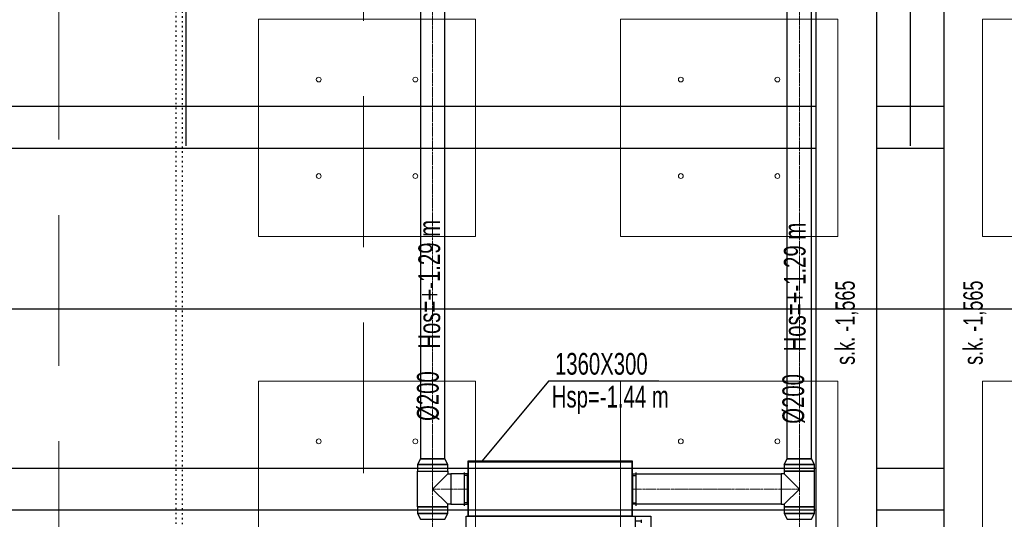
# Model space of a CAD drawing. Header units: centimetres. Extents: x -228435 to 46820, y -89367 to 152985.
# Tile 52 of 252: x -53918 to -45760, y 45253 to 49397. Entities that reach past the tile are written whole.
import ezdxf

# ---------------------------------------------------------------- set-up
doc = ezdxf.new("R2010")
doc.units = ezdxf.units.CM
doc.header["$LTSCALE"] = 50
doc.header["$PDMODE"] = 35
doc.header["$PDSIZE"] = 0.1
for name, pattern in [('Balustrady$0$DASHED', [0.75, 0.5, -0.25]), ('CADVENT_CENTERLINE', [9.9, 7.4, -1, 0.5, -1]), ('CADVENT_HIDDEN', [0.8, 0.25, -0.55]), ('Kondygnacja  -0_5$0$HIDDEN', [9.525, 6.35, -3.175]), ('Kondygnacja  -0_5$0$HIDDEN2', [4.7625, 3.175, -1.5875]), ('Osie rzutów$0$DASHDOT2', [12.7, 6.35, -3.175, 0, -3.175])]:
    doc.linetypes.add(name, pattern=pattern)
doc.layers.get('0').update_dxf_attribs({"color": 8})
doc.layers.get('DEFPOINTS').update_dxf_attribs({"color": 8})
for name, color, linetype in [('01-103-Went PP_poziom-0_5$0$L_Nawiew', 3, 'Continuous'), ('ARCH_WIDOK_KONSTRUKCJA', 8, 'Continuous'), ('bgde-nawiewEXP', 1, 'Continuous'), ('bgde-nawiewHIDDEN', 1, 'Continuous'), ('bgde-tekst', 7, 'Continuous'), ('bgde-wywiewSOL', 5, 'Continuous'), ('Kondygnacja  -0_5$0$ARCH_KONSTR_POWYŻEJ RZUTU', 8, 'Kondygnacja  -0_5$0$HIDDEN'), ('Kondygnacja  -0_5$0$ARCH_KONSTR_POWYŻEJ RZUTU_IST', 8, 'Kondygnacja  -0_5$0$HIDDEN2'), ('Osie rzutów$0$ARCH_INFO_OSIE_IST', 8, 'Osie rzutów$0$DASHDOT2'), ('Osie rzutów$0$ARCH_INFO_OSIE_OPISY_IST', 8, 'Continuous')]:
    doc.layers.add(name, color=color, linetype=linetype)
for name, color, linetype, lineweight in [('bgde-nawiewCEN', 7, 'Continuous', 13), ('Kondygnacja  -0_5$0$ARCH_INFO_WYMIARY', 8, 'Continuous', 9), ('SU Lampy kwadratowe  -05$0$ARCH_SUFITY_PODWIESZANE', 8, 'Continuous', 9)]:
    doc.layers.add(name, color=color, linetype=linetype, lineweight=lineweight)
doc.styles.add('Kondygnacja  -0_5$0$BIKTS', font='bikromsw.shx', dxfattribs={"width": 0.8})
doc.styles.add('Kondygnacja  -0_5$0$Romans', font='Romans.shx', dxfattribs={"width": 0.7})
doc.dimstyles.new('Kondygnacja  -0_5$0$Wymiary 1-100', dxfattribs={"dimtxt": 12, "dimasz": 10, "dimexe": 5, "dimexo": 0, "dimgap": 4, "dimtad": 1, "dimrnd": 0.5, "dimzin": 12, "dimdsep": 46, "dimtxsty": 'Kondygnacja  -0_5$0$Romans', "dimblk": 'Kondygnacja  -0_5$0$_Oblique', "dimcen": 10, "dimdle": 10, "dimclrt": 55, "dimazin": 0, "dimtfac": 1, "dimtmove": 1, "dimatfit": 3, "dimfxl": 0, "dimtolj": 1, "dimtzin": 0, "dimarcsym": 0})

# ---------------------------------------------------------------- blocks, each defined once
blk = doc.blocks.new('Osie rzutów')
at = {"layer": 'Osie rzutów$0$ARCH_INFO_OSIE_IST', "ltscale": 10}
for p, q in [((6860, 12510), (6860, 4623.26)), ((7460, 12510), (7460, 4623.26)), ((4436.04, 9200), (15156.54, 9200))]:
    blk.add_line(p, q, dxfattribs=at)
blk = doc.blocks.new('SU Lampy kwadratowe  -05$0$moduł sufitu')
at = {"layer": 'SU Lampy kwadratowe  -05$0$ARCH_SUFITY_PODWIESZANE'}
for points in [[(60, -60), (240, -60), (240, -240), (60, -240)], [(360, -60), (540, -60), (540, -240), (360, -240)], [(60, -360), (240, -360), (240, -540), (60, -540)], [(360, -360), (540, -360), (540, -540), (360, -540)]]:
    blk.add_lwpolyline(points, close=True, dxfattribs=at)
for centre in [(110, -110), (190, -110), (410, -110), (490, -110), (110, -190), (190, -190), (410, -190), (490, -190), (110, -410), (190, -410), (410, -410), (490, -410), (110, -490), (190, -490), (410, -490), (490, -490)]:
    blk.add_circle(centre, 2, dxfattribs=at)
blk = doc.blocks.new('SU Lampy kwadratowe  -05')
at = {"layer": 'SU Lampy kwadratowe  -05$0$ARCH_SUFITY_PODWIESZANE'}
for p in [(6860, 9800), (7460, 9800), (6860, 9200), (7460, 9200)]:
    blk.add_blockref('SU Lampy kwadratowe  -05$0$moduł sufitu', p, dxfattribs=at)
blk = doc.blocks.new('Kondygnacja  -0_5$0$_Oblique')
at = {"color": 0, "linetype": 'ByBlock', "lineweight": -2}
blk.add_line((-0.5, -0.5), (0.5, 0.5), dxfattribs=at)
blk = doc.blocks.new('*D148')
at = {"layer": 'DEFPOINTS', "color": 0}
for p in [(-59190, 47690), (5862.4, 47690), (6190, 43700)]:
    blk.add_point(p, dxfattribs=at)
at = {"layer": 'Kondygnacja  -0_5$0$ARCH_INFO_WYMIARY', "color": 0, "lineweight": -2}
for p, q in [((5854.4, 47690), (5867.4, 47690)), ((5862.4, 43690), (5862.4, 47700)), ((5870.4, 43700), (5857.4, 43700))]:
    blk.add_line(p, q, dxfattribs=at)
at = {"layer": 'Kondygnacja  -0_5$0$ARCH_INFO_WYMIARY', "color": 0, "lineweight": -2, "xscale": 10, "yscale": 10, "zscale": 10}
for p, rotation in [((5862.4, 47690), 90), ((5862.4, 43700), 270)]:
    blk.add_blockref('Kondygnacja  -0_5$0$_Oblique', p, dxfattribs=dict(at, rotation=rotation))
at = {"layer": 'Kondygnacja  -0_5$0$ARCH_INFO_WYMIARY', "color": 55, "insert": (5852.4, 45695), "char_height": 12, "attachment_point": 5, "rotation": 90, "style": 'Kondygnacja  -0_5$0$Romans'}
blk.add_mtext('\\A1;3990', dxfattribs=at)
blk = doc.blocks.new('Kondygnacja  -0_5$0$konstrukcja istniejąca -0.5')
at = {"layer": 'Kondygnacja  -0_5$0$ARCH_KONSTR_POWYŻEJ RZUTU_IST', "ltscale": 10}
blk.add_line((7432, 9775), (7432, 8625), dxfattribs=at)
for points in [[(7382, 8625), (7382, 9775)], [(7488, 9775), (7488, 8625)], [(7382, 9332.89), (6338.46, 9332.89), (6338.46, 9367.89), (7382, 9367.89)], [(7432, 9367.89), (7488, 9367.89)], [(7488, 9332.89), (7432, 9332.89)], [(7382, 9032.89), (6338.46, 9032.89), (6338.46, 9067.89), (7382, 9067.89)], [(7432, 9067.89), (7488, 9067.89)], [(7488, 9032.89), (7432, 9032.89)]]:
    blk.add_lwpolyline(points, dxfattribs=at)
at = {"layer": 'Kondygnacja  -0_5$0$ARCH_KONSTR_POWYŻEJ RZUTU_IST', "style": 'Kondygnacja  -0_5$0$BIKTS', "width": 0.7}
for p in [(7414.08, 9153.39), (7520.08, 9153.39)]:
    blk.add_text('s.k. -1,565', height=16, rotation=90, dxfattribs=at).set_placement(p)
blk = doc.blocks.new('*a387')
at = {"layer": 'bgde-tekst'}
blk.add_line((0, 0), (911, 0), dxfattribs=at)
blk = doc.blocks.new('A$C5B3E7367')
at = {"layer": '01-103-Went PP_poziom-0_5$0$L_Nawiew'}
h = blk.add_hatch(color=256, dxfattribs=at)
h.paths.add_polyline_path([(215, 704), (215, 674), (331.7, 674), (331.7, 612.1), (445.9, 689), (331.7, 765.9), (331.7, 704)])
h.paths.add_polyline_path([(48.3, 704), (48.3, 674), (215, 674), (215, 704)])
for p, q in [((215, 1525), (165, 1525)), ((165, 1525), (165, 1505)), ((165, 1505), (215, 1505)), ((215, 1400), (215, 1530)), ((545, 1530), (215, 1530)), ((215, 1530), (215, 1515)), ((545, 1400), (545, 1530)), ((545, 1400), (215, 1400)), ((215, 1400), (215, 1378)), ((243.8, 1452), (268.8, 1452)), ((256.2, 1452), (256.2, 1400)), ((326.2, 1452), (351.2, 1452)), ((338.8, 1452), (338.8, 1400)), ((408.8, 1452), (433.8, 1452)), ((421.2, 1452), (421.2, 1400)), ((491.2, 1452), (516.2, 1452)), ((503.8, 1452), (503.8, 1400)), ((545, 0), (545, 1400)), ((0, 1378), (215, 1378)), ((0, 0), (0, 1378)), ((215, 1378), (215, 0)), ((445.9, 689), (331.7, 765.9)), ((331.7, 704), (331.7, 765.9)), ((48.3, 704), (331.7, 704)), ((48.3, 704), (48.3, 674)), ((48.3, 674), (331.7, 674)), ((445.9, 689), (331.7, 612.1)), ((331.7, 612.1), (331.7, 674)), ((215, 0), (0, 0)), ((215, 0), (545, 0))]:
    blk.add_line(p, q, dxfattribs=at)
blk = doc.blocks.new('A$C53CA46B8')
at = {"layer": 'bgde-wywiewSOL'}
for p, q in [((112.9, 511.1), (-162.1, 511.1)), ((-137.1, 481.1), (-137.1, 511.1)), ((87.9, 481.1), (87.9, 511.1)), ((200.4, 481.1), (-249.6, 481.1)), ((-249.6, 481.1), (-249.6, -878.9)), ((200.4, 481.1), (200.4, -878.9)), ((200.4, -878.9), (-249.6, -878.9)), ((-137.1, -878.9), (-137.1, -908.9)), ((87.9, -878.9), (87.9, -908.9)), ((112.9, -908.9), (-162.1, -908.9))]:
    blk.add_line(p, q, dxfattribs=at)
at = {"layer": '01-103-Went PP_poziom-0_5$0$L_Nawiew'}
blk.add_blockref('A$C5B3E7367', (-794.6, -893.9), dxfattribs=at)

msp = doc.modelspace()

# ---------------------------------------------------------------- linework, layer by layer
at = {"linetype": 'Balustrady$0$DASHED', "lineweight": 20, "ltscale": 50}
msp.add_lwpolyline([(-53592.361, 52511.025), (-51070.214, 52511.025), (-51070.214, 5276.785), (-53592.361, 5276.785)], close=True, dxfattribs=at)
at = {"layer": 'ARCH_WIDOK_KONSTRUKCJA', "linetype": 'CADVENT_HIDDEN', "elevation": 0}
msp.add_lwpolyline([(-52572.2, 42174.984), (-52622.2, 42174.984), (-52622.2, 51824.984), (-52572.2, 51824.984)], close=True, dxfattribs=at)
at = {"layer": 'bgde-nawiewCEN', "linetype": 'CADVENT_CENTERLINE', "ltscale": 0.06}
for p, q in [((-50496.365, 45755.331), (-50496.365, 49796.041)), ((-47458.102, 45755.331), (-47458.102, 49796.041)), ((-50496.365, 45652.331), (-50496.365, 45755.331)), ((-47458.102, 45652.331), (-47458.102, 45755.331)), ((-50496.365, 45652.331), (-50496.365, 45504.331)), ((-47458.102, 45652.331), (-47458.102, 45504.331)), ((-50496.365, 45504.331), (-50496.365, 45356.331)), ((-50346.365, 45504.331), (-50496.365, 45504.331)), ((-50346.365, 45504.331), (-50206.365, 45504.331)), ((-50202.365, 45504.331), (-50206.365, 45504.331)), ((-48842.365, 45504.331), (-48838.365, 45504.331)), ((-47608.102, 45504.331), (-48838.365, 45504.331)), ((-47608.102, 45504.331), (-47458.102, 45504.331)), ((-47458.102, 45504.331), (-47458.102, 45356.331)), ((-50496.365, 45356.331), (-50496.365, 45253.331)), ((-47458.102, 45356.331), (-47458.102, 45253.331)), ((-50496.365, 45253.331), (-50496.365, 44203.959)), ((-47458.102, 45253.331), (-47458.102, 44203.959))]:
    msp.add_line(p, q, dxfattribs=at)
at = {"layer": 'bgde-nawiewEXP', "linetype": 'Continuous'}
for points in [[(-50596.365, 49603.941), (-50596.365, 45755.331), (-50396.365, 45755.331), (-50396.365, 49603.941)], [(-47583.102, 45707.174), (-47333.102, 45707.174), (-47358.102, 45755.331), (-47358.102, 45755.331), (-47558.102, 45755.331), (-47558.102, 49603.941)], [(-47583.102, 45707.174), (-47558.102, 45755.331), (-47358.102, 45755.331), (-47358.102, 49603.941)], [(-50621.365, 45356.331), (-50621.365, 45652.331), (-50371.365, 45652.331), (-50371.365, 45707.174), (-50621.365, 45707.174), (-50621.365, 45652.331), (-50371.365, 45652.331), (-50371.365, 45629.331)], [(-50621.365, 45356.331), (-50371.365, 45356.331), (-50371.365, 45379.331), (-50496.365, 45504.331), (-50371.365, 45629.331), (-50346.365, 45629.331), (-50346.365, 45379.331), (-50371.365, 45379.331)], [(-50206.365, 45379.331), (-50206.365, 45629.331), (-50202.365, 45629.331)], [(-48842.365, 45379.331), (-48838.365, 45379.331), (-48838.365, 45629.331), (-48842.365, 45629.331)], [(-47583.102, 45379.331), (-47458.102, 45504.331), (-47583.102, 45629.331)], [(-50206.365, 45379.331), (-50202.365, 45379.331)]]:
    msp.add_lwpolyline(points, dxfattribs=at)
for points in [[(-50621.365, 45707.174), (-50371.365, 45707.174), (-50396.365, 45755.331), (-50596.365, 45755.331)], [(-50202.365, 45279.331), (-48842.365, 45279.331), (-48842.365, 45729.331), (-50202.365, 45729.331), (-50202.365, 45739.331), (-48842.365, 45739.331), (-48842.365, 45729.331), (-50202.365, 45729.331)], [(-47583.102, 45652.331), (-47333.102, 45652.331), (-47333.102, 45707.174), (-47583.102, 45707.174)], [(-50346.365, 45379.331), (-50206.365, 45379.331), (-50206.365, 45629.331), (-50346.365, 45629.331), (-50346.365, 45388.846)], [(-48838.365, 45379.331), (-48838.365, 45629.331), (-47608.102, 45629.331), (-47608.102, 45379.331)], [(-47608.102, 45379.331), (-47583.102, 45379.331), (-47583.102, 45356.331), (-47333.102, 45356.331), (-47333.102, 45652.331), (-47583.102, 45652.331), (-47583.102, 45629.331), (-47608.102, 45629.331), (-47608.102, 45388.846)], [(-50621.365, 45301.488), (-50371.365, 45301.488), (-50371.365, 45356.331), (-50621.365, 45356.331)], [(-50621.365, 45301.488), (-50596.365, 45253.331), (-50396.365, 45253.331), (-50371.365, 45301.488), (-50611.85, 45301.488)], [(-47583.102, 45301.488), (-47333.102, 45301.488), (-47333.102, 45356.331), (-47583.102, 45356.331)], [(-47583.102, 45301.488), (-47558.102, 45253.331), (-47358.102, 45253.331), (-47333.102, 45301.488), (-47573.587, 45301.488)]]:
    msp.add_lwpolyline(points, close=True, dxfattribs=at)
at = {"layer": 'bgde-nawiewHIDDEN', "linetype": 'CADVENT_HIDDEN'}
for points in [[(-50202.365, 45379.331), (-50202.365, 45629.331)], [(-48842.365, 45379.331), (-48842.365, 45629.331)]]:
    msp.add_lwpolyline(points, dxfattribs=at)
at = {"layer": 'bgde-tekst'}
msp.add_lwpolyline([(-49532.958, 46403.032), (-50088.805, 45734.417), (-50088.805, 45734.417)], dxfattribs=at)
at = {"layer": 'bgde-tekst', "elevation": 1920}
msp.add_lwpolyline([(-49532.958, 46403.032), (-50088.805, 45734.417), (-50088.805, 45734.417)], dxfattribs=at)

# ---------------------------------------------------------------- block references
at = {"layer": '01-103-Went PP_poziom-0_5$0$L_Nawiew', "xscale": -1, "rotation": 270}
msp.add_blockref('A$C53CA46B8', (-49324.978, 45527.901, 2865), dxfattribs=at)
at = {"layer": 'bgde-tekst'}
for p in [(-49532.958, 46403.032), (-49532.958, 46403.032, 1920)]:
    msp.add_blockref('*a387', p, dxfattribs=at)
at = {"layer": 'Kondygnacja  -0_5$0$ARCH_KONSTR_POWYŻEJ RZUTU', "xscale": 10, "yscale": 10, "zscale": 10}
msp.add_blockref('Kondygnacja  -0_5$0$konstrukcja istniejąca -0.5', (-121140, -45000), dxfattribs=at)
at = {"layer": 'Osie rzutów$0$ARCH_INFO_OSIE_OPISY_IST', "xscale": 10, "yscale": 10, "zscale": 10}
msp.add_blockref('Osie rzutów', (-121140, -45000), dxfattribs=at)
at = {"layer": 'SU Lampy kwadratowe  -05$0$ARCH_SUFITY_PODWIESZANE', "xscale": 10, "yscale": 10, "zscale": 10}
msp.add_blockref('SU Lampy kwadratowe  -05', (-121140, -45000), dxfattribs=at)

# ---------------------------------------------------------------- texts
at = {"layer": 'bgde-tekst', "width": 0.7}
for s, p in [('Hos=+-1.29 m ', (-50434.292, 46668.536, -660)), ('Hos=+-1.29 m ', (-47406.334, 46645.244, -172.959)), ('%%c200', (-50446.365, 46069.097, -1290)), ('%%c200', (-50446.365, 46069.097, 630)), ('%%c200', (-47418.407, 46045.805, 1117.041))]:
    msp.add_text(s, height=180, rotation=90, dxfattribs=at).set_placement(p)
for s, p in [('1360X300', (-49482.958, 46453.032)), ('1360X300', (-49482.958, 46453.032, 1920)), ('Hsp=-1.44 m ', (-49509.221, 46180.476)), ('Hsp=-1.44 m ', (-49509.221, 46180.476, 1920))]:
    msp.add_text(s, height=180, dxfattribs=at).set_placement(p)

# ---------------------------------------------------------------- dimensions: what is measured, and where the dimension line sits
at = {"layer": 'Kondygnacja  -0_5$0$ARCH_INFO_WYMIARY'}
dim = msp.add_linear_dim(base=(5862.405, 47690), p1=(6190, 43700), p2=(-59190, 47690), angle=90, dimstyle='Kondygnacja  -0_5$0$Wymiary 1-100', dxfattribs=at)
dim.commit()
dim.dimension.update_dxf_attribs({"geometry": '*D148', "text_midpoint": (5852.405, 45695)})

doc.saveas('drawing.dxf')
